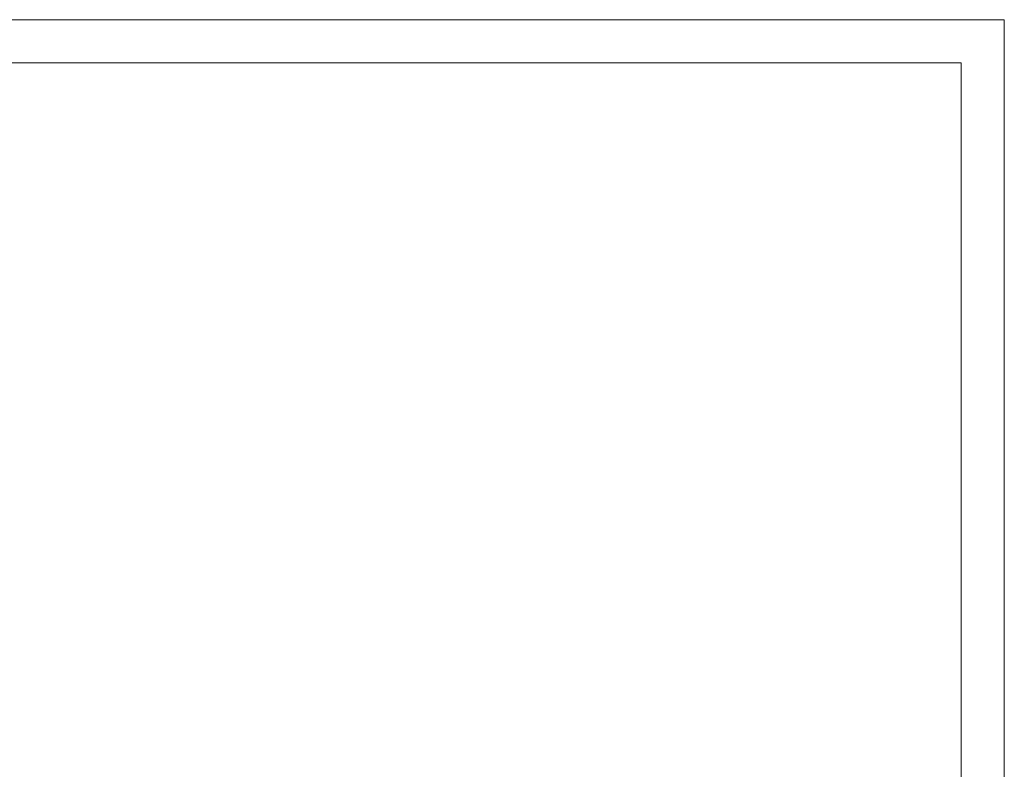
# Model space of a CAD drawing. Header units: millimetres. Extents: x -9038497 to 54128, y -10570064 to 59476.
# Tile 71 of 135: x 40791 to 42160, y 25059 to 26102. Entities that reach past the tile are written whole.
import ezdxf

# ---------------------------------------------------------------- set-up
doc = ezdxf.new("R2010")
doc.units = ezdxf.units.MM
doc.header["$LTSCALE"] = 0.8
doc.layers.add('0 proj_widok widok widok', color=7, linetype='Continuous', lineweight=0)
doc.layers.add('OPIS', color=122, linetype='Continuous', lineweight=18)
doc.styles.add('ARIAL_CE', font='arial.ttf', dxfattribs={"height": 15})

msp = doc.modelspace()

# ---------------------------------------------------------------- linework, layer by layer
at = {"layer": '0 proj_widok widok widok', "lineweight": 0}
for points in [[(37959.87, 23153.88), (42159.87, 23153.88), (42159.87, 26101.88), (37959.87, 26101.88)], [(37959.87, 23153.88), (42159.87, 23153.88), (42159.87, 26101.88), (37959.87, 26101.88)], [(38279.87, 26041.88), (42099.87, 26041.88), (42099.87, 23213.88), (38279.87, 23213.88)]]:
    msp.add_lwpolyline(points, close=True, dxfattribs=at)

# ---------------------------------------------------------------- texts
at = {"layer": 'OPIS', "char_height": 12, "width": 1777.5174, "attachment_point": 5, "rotation": 0.15445, "style": 'ARIAL_CE'}
for insert in [(40721.81, 25396.59), (40721.81, 25269.76), (40721.81, 25142.93)]:
    msp.add_mtext('\\pi-120,l200.00024,t200.00024;9o\\P275', dxfattribs=dict(at, insert=insert))

doc.saveas('drawing.dxf')
